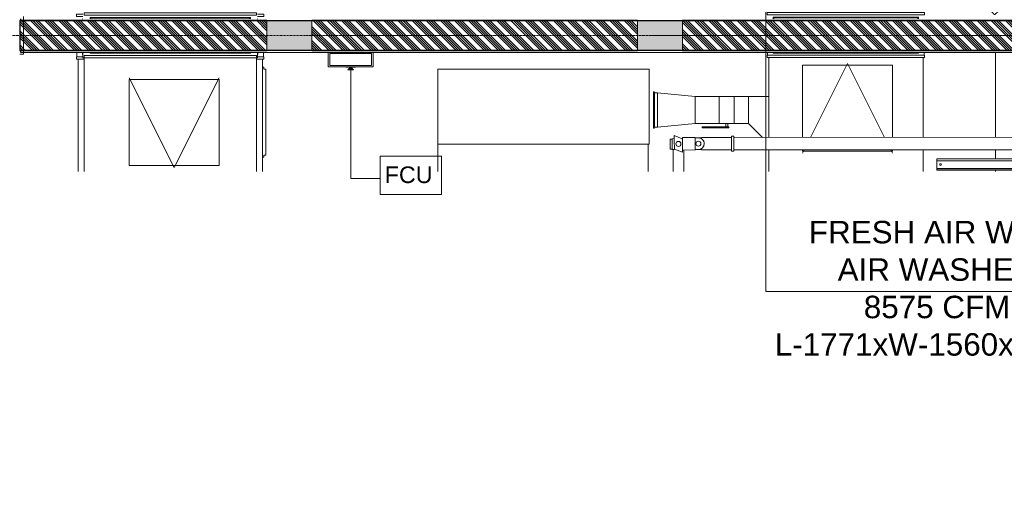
# Model space of a CAD drawing. Header units: millimetres. Extents: x -125266 to 274256, y -711690 to -301689.
# Tile 20 of 256: x -60719 to -54147, y -365212 to -362015. Entities that reach past the tile are written whole.
import ezdxf

# ---------------------------------------------------------------- set-up
doc = ezdxf.new("R2010")
doc.units = ezdxf.units.MM
doc.linetypes.add('Grid Line 1_2_', pattern=[22.225, 12.7, -3.175, 3.175, -3.175])
for name, color, linetype, lineweight in [('A-ANNO-NOTE', 8, 'Continuous', 9), ('A-GENM', 8, 'Continuous', 9), ('A-WALL', 8, 'Continuous', 18), ('A-WALL-PATT', 8, 'Continuous', 70), ('ARCH', 7, 'Continuous', 0), ('CCTV CAMERA', 5, 'Continuous', 0), ('CCTV Legend', 7, 'Continuous', 5), ('E-ELEC-FIXT', 91, 'Continuous', 9), ('HOOD', 6, 'Continuous', 0), ('HVAC', 170, 'Continuous', 5), ('M-EQPM', 8, 'Continuous', 9), ('M-HVAC-CDFF', 50, 'Continuous', 9), ('MEPTEK FA FAN', 1, 'Continuous', 9), ('MEPTEK SA DUCT', 6, 'Continuous', 9), ('MEPTEK-TEXT1', 7, 'Continuous', 30), ('P-PIPE', 3, 'Continuous', 9), ('S-COLS', 52, 'Continuous', 9), ('S-GRID', 8, 'Continuous', 9)]:
    doc.layers.add(name, color=color, linetype=linetype, lineweight=lineweight)
doc.layers.add('Model_Top', color=7, linetype='Continuous')
doc.styles.add('Arial_3', font='arial.ttf', dxfattribs={"height": 111.125})
doc.styles.add('REVAC', font='verdana.ttf', dxfattribs={"height": 50})
doc.styles.add('SA-DESIGN', font='arial.ttf')
doc.styles.get("Standard").update_dxf_attribs({"font": 'ARIALN.TTF'})
doc.styles.add('Times New Roman', font='times.ttf', dxfattribs={"height": 150})
doc.dimstyles.new('ARA-125', dxfattribs={"dimtxt": 200, "dimasz": 75, "dimexe": 0, "dimexo": 75, "dimgap": 7.5, "dimtad": 0, "dimdec": 0, "dimrnd": 5, "dimdsep": 46, "dimtxsty": 'Times New Roman', "dimblk": 'ARCHTICK', "dimcen": 56.25, "dimdle": 56.25, "dimclrd": 256, "dimclre": 256, "dimclrt": 256, "dimazin": 3, "dimtfac": 1, "dimtdec": 0, "dimtix": 1, "dimtmove": 1, "dimatfit": 3, "dimfxl": 0, "dimtolj": 1, "dimlwd": -1, "dimlwe": 0, "dimarcsym": 0})

# ---------------------------------------------------------------- blocks, each defined once
blk = doc.blocks.new('V_HVAC Clearence box - 600x600x600-17978708-Store 26 at Node L4 Level')
at = {"layer": 'M-EQPM', "color": 250, "lineweight": 13}
for p, q in [((-142.1, 172.4), (-142.1, -327)), ((1269.5, 172.4), (-142.1, 172.4)), ((1269.5, -327), (1269.5, 172.4)), ((-142.1, -327), (1269.5, -327))]:
    blk.add_line(p, q, dxfattribs=at)
blk = doc.blocks.new('DIAL-LT-NDE-ZZ-M3-M-400_rvt-1-Store 26 at Node L4 Level')
at = {"color": 250, "lineweight": 13, "rotation": 90.00000000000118}
blk.add_blockref('V_HVAC Clearence box - 600x600x600-17978708-Store 26 at Node L4 Level', (-556426.6, 139784.1), dxfattribs=at)
blk = doc.blocks.new('E_PANEL_FCU CONTROL - E_PANEL_FCU CONTROL-12034097-Store 26 at Node L4 Level')
at = {"layer": 'E-ELEC-FIXT', "color": 250, "lineweight": 13}
for p, q in [((-150, 47.3), (-150, 42.3)), ((140, 40), (-140, 40)), ((-140, 40), (-140, -40)), ((140, -40), (140, 40)), ((150, 42.3), (150, 47.3)), ((-140, -40), (140, -40))]:
    blk.add_line(p, q, dxfattribs=at)
at = {"layer": 'E-ELEC-FIXT', "color": 27, "lineweight": 13}
for p, q in [((-150, 42.3), (-150, -50)), ((150, -50), (150, 42.3)), ((-150, -50), (150, -50)), ((-33, -50), (-33, -52)), ((-16.1, -52), (-33, -52)), ((-16.1, -50), (-16.1, -52)), ((-12.9, -50), (-12.9, -52)), ((-11.5, -52), (-12.9, -52)), ((-11.5, -50), (-11.5, -52)), ((-7.2, -52), (-11.5, -52)), ((-7.2, -50), (-7.2, -52)), ((-1.2, -52), (-7.2, -52)), ((-1.2, -50), (-1.2, -52)), ((5.1, -52), (-1.2, -52)), ((5.1, -50), (5.1, -52)), ((8.6, -52), (5.1, -52)), ((8.6, -50), (8.6, -52)), ((9, -50), (9, -52)), ((13.3, -50), (13.3, -52)), ((16.5, -52), (13.3, -52)), ((16.5, -50), (16.5, -52)), ((17.1, -52), (16.5, -52)), ((17.1, -50), (17.1, -52)), ((19.2, -52), (17.1, -52)), ((19.2, -50), (19.2, -52)), ((22.9, -52), (19.2, -52)), ((22.9, -50), (22.9, -52)), ((28.2, -52), (22.9, -52)), ((28.2, -50), (28.2, -52)), ((29.8, -52), (28.2, -52)), ((29.8, -52), (29.8, -50)), ((33, -52), (29.8, -52)), ((33, -50), (33, -52))]:
    blk.add_line(p, q, dxfattribs=at)
blk = doc.blocks.new('DIAL-LT-NDE-ZZ-M3-A-100_rvt-1-Store 26 at Node L4 Level')
at = {"layer": 'A-WALL-PATT', "lineweight": 13}
h = blk.add_hatch(dxfattribs=at)
h.set_pattern_fill('FP_1', color=8, style=0, pattern_type=2)
h.set_pattern_definition([(45, (0, 0), (-47.146345, 47.146345), []), (45, (15.715, 0), (-47.146345, 47.146345), []), (45, (31.43, 0), (-47.146345, 47.146345), []), (45, (47.146, 0), (-47.146345, 47.146345), [])])
h.paths.add_polyline_path([(-556724.5, 136851.9), (-556724.4, 138502.5), (-556924.4, 138502.5), (-556924.5, 136851.9)], flags=0)
h.paths.add_polyline_path([(-556724.4, 138802.5), (-556724.2, 140975.4), (-556924.2, 140975.4), (-556924.4, 138802.5)], flags=0)
h.paths.add_polyline_path([(-556724.2, 141275.4), (-556724.1, 143575.4), (-556924.1, 143575.4), (-556924.2, 141275.4)], flags=0)
at = {"layer": 'S-COLS', "lineweight": 5}
for points in [[(-556724.2, 140975.4), (-556724.2, 141275.4), (-556924.2, 141275.4), (-556924.2, 140975.4)], [(-556724.4, 138502.5), (-556724.4, 138802.5), (-556924.4, 138802.5), (-556924.4, 138502.5)]]:
    blk.add_hatch(color=8, dxfattribs=at).paths.add_polyline_path(points, flags=0)
at = {"layer": 'A-WALL', "color": 8, "lineweight": 25}
for p, q in [((-556924.5, 136858), (-556924.1, 143572.2)), ((-556924.1, 143575.4), (-556924.2, 141275.4)), ((-556724.1, 143572.6), (-556724.5, 136857.9)), ((-556724.2, 141275.4), (-556724.1, 143575.4)), ((-556712.4, 136857.9), (-556712.1, 143574.9)), ((-556924.2, 140975.4), (-556924.4, 138802.5)), ((-556724.4, 138802.5), (-556724.2, 140975.4)), ((-556924.4, 138502.5), (-556924.5, 136851.9)), ((-556724.5, 136851.9), (-556724.4, 138502.5)), ((-556936.5, 136858), (-556924.5, 136858)), ((-556924.5, 136851.9), (-556724.5, 136851.9)), ((-556724.5, 136857.9), (-556712.4, 136857.9))]:
    blk.add_line(p, q, dxfattribs=at)
at = {"layer": 'A-WALL', "color": 8, "lineweight": 15}
for p, q in [((-556710.1, 143573.3), (-556710.3, 139211.2)), ((-556924.2, 141275.4), (-556724.2, 141275.4)), ((-556724.2, 140975.4), (-556924.2, 140975.4)), ((-556710.4, 138911.2), (-556710.5, 136876.7)), ((-556924.4, 138802.5), (-556724.4, 138802.5)), ((-556724.4, 138502.5), (-556924.4, 138502.5))]:
    blk.add_line(p, q, dxfattribs=at)
at = {"layer": 'S-COLS', "color": 8, "lineweight": 13}
for p, q in [((-556724.2, 141275.4), (-556924.2, 141275.4)), ((-556924.2, 140975.4), (-556724.2, 140975.4)), ((-556724.4, 138802.5), (-556924.4, 138802.5)), ((-556924.4, 138502.5), (-556724.4, 138502.5))]:
    blk.add_line(p, q, dxfattribs=at)
at = {"layer": 'S-COLS', "color": 8, "lineweight": 20}
for p, q in [((-556924.2, 141275.4), (-556924.2, 140975.4)), ((-556724.2, 140975.4), (-556724.2, 141275.4)), ((-556924.4, 138802.5), (-556924.4, 138502.5)), ((-556724.4, 138502.5), (-556724.4, 138802.5))]:
    blk.add_line(p, q, dxfattribs=at)
blk = doc.blocks.new('DIAL-LT-T1C-ZZ-M3-S-200_rvt-1-Store 26 at Node L4 Level')
at = {"layer": 'A-GENM', "color": 8, "lineweight": 18}
for p, q in [((-556700.6, 136876.7), (-556950.6, 136876.7)), ((-556700.6, 136851.7), (-556700.6, 136876.7))]:
    blk.add_line(p, q, dxfattribs=at)
at = {"layer": 'S-COLS', "color": 8, "lineweight": 20}
for p, q in [((-556700.6, 136876.7), (-556950.6, 136876.7)), ((-556700.6, 136851.7), (-556700.6, 136876.7))]:
    blk.add_line(p, q, dxfattribs=at)
blk = doc.blocks.new('ARCH')
at = {"layer": 'A-ANNO-NOTE', "lineweight": 5}
blk.add_hatch(color=256, dxfattribs=at).paths.add_polyline_path([(-58529.1, -362350), (-58490.1, -362350), (-58509.6, -362330.5)], flags=0)
for p, q in [((-58509.6, -362350), (-58509.6, -363077.1)), ((-58312, -362926.1), (-57903.8, -362926.1)), ((-58312, -363183), (-58312, -362926.1)), ((-57903.8, -362926.1), (-57903.8, -363183)), ((-58509.6, -363077.1), (-58312, -363077.1)), ((-57903.8, -363183), (-58312, -363183))]:
    blk.add_line(p, q)
at = {"layer": 'A-ANNO-NOTE', "color": 20, "lineweight": 5}
for p, q in [((-58509.6, -362330.5), (-58529.1, -362350)), ((-58529.1, -362350), (-58490.1, -362350)), ((-58490.1, -362350), (-58509.6, -362330.5))]:
    blk.add_line(p, q, dxfattribs=at)
at = {"layer": 'S-GRID', "linetype": 'Grid Line 1_2_'}
blk.add_line((-35587.8, -362121.7), (-61254, -362120), dxfattribs=at)
at = {"lineweight": 5, "rotation": 270}
for name in ['DIAL-LT-NDE-ZZ-M3-A-100_rvt-1-Store 26 at Node L4 Level', 'DIAL-LT-NDE-ZZ-M3-M-400_rvt-1-Store 26 at Node L4 Level']:
    blk.add_blockref(name, (-197570.7, -918945.6), dxfattribs=at)
at = {"rotation": 270}
blk.add_blockref('DIAL-LT-T1C-ZZ-M3-S-200_rvt-1-Store 26 at Node L4 Level', (-197570.7, -918945.6), dxfattribs=at)
at = {"color": 250, "lineweight": 13, "rotation": 359.9960500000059}
blk.add_blockref('E_PANEL_FCU CONTROL - E_PANEL_FCU CONTROL-12034097-Store 26 at Node L4 Level', (-58509.6, -362280.5), dxfattribs=at)
at = {"style": 'Arial_3'}
blk.add_text('FCU', height=111.12, dxfattribs=at).set_placement((-58282.3, -363106.6))
blk = doc.blocks.new('dome camera')
at = {"layer": 'CCTV CAMERA'}
blk.add_hatch(color=3, dxfattribs=at).paths.add_polyline_path([(-1802898, -38106, -0.452865), (-1802912, -38531), (-1802890, -38531, 0.531355), (-1802888, -38094)])
at = {"layer": 'CCTV CAMERA', "color": 3}
for p, q in [((-1802888, -38094), (-1802912, -38094)), ((-1802888, -38094), (-1802898, -38106)), ((-1802890, -38531), (-1802912, -38531))]:
    blk.add_line(p, q, dxfattribs=at)
for points in [[(-1802811, -38277), (-1800447, -36163)], [(-1802811, -38348), (-1800447, -40462)]]:
    blk.add_lwpolyline(points, dxfattribs=at)
for points in [[(-1803194, -38094, 25, 25, 0), (-1803091, -38094, 50, 50, 0)], [(-1803194, -38094, 25, 25, 0), (-1803194, -38531, 50, 50, 0)], [(-1803091, -38094, 25, 25, 0), (-1802888, -38094, 50, 50, 0)], [(-1803091, -38094, 25, 25, 0), (-1803091, -38531, 50, 50, 0)], [(-1803194, -38531, 25, 25, 0), (-1803091, -38531, 50, 50, 0)], [(-1803091, -38531, 25, 25, 0), (-1802888, -38531, 50, 50, 0)]]:
    blk.add_lwpolyline(points, format="xyseb", dxfattribs=at)
at = {"layer": 'CCTV CAMERA', "color": 3, "const_width": 12.9}
blk.add_lwpolyline([(-1802811, -38276, 0.402103), (-1802846, -38313, 0.401283), (-1802811, -38349, 0.401283)], format="xyb", dxfattribs=at)
at = {"layer": 'CCTV CAMERA', "color": 3}
for centre, radius, start, end in [((-1803092, -38312), 283, 309.3583, 50.6417), ((-1803037, -38312), 264, 303.8352, 55.7719)]:
    blk.add_arc(centre, radius, start, end, dxfattribs=at)
blk = doc.blocks.new('H-05')
at = {"layer": 'Model_Top', "color": 7, "insert": (-85016.1, -343348.5), "char_height": 50, "width": 825.636, "attachment_point": 7, "style": 'REVAC'}
blk.add_mtext('\\pi173.24445;Exhaust collar\\P\\pi240.68904;430 x 300\\P\\pi70.55808;1200 CFM @ 190 Pa', dxfattribs=at)
blk = doc.blocks.new('V_FCU - 1405X745X400-8455429-RCP-Store 26 at Node L4 Level')
at = {"layer": 'M-EQPM', "color": 10, "lineweight": 13}
for p, q in [((-702.5, 254), (702.5, 254)), ((-702.5, 69.8), (-702.5, 254)), ((702.5, 254), (702.5, 69.9))]:
    blk.add_line(p, q, dxfattribs=at)
blk = doc.blocks.new('V_Volume Control Damper - V_VCD-2755637-RCP-Store 26 at Node L4 Level')
at = {"layer": 'MEPTEK SA DUCT', "color": 225, "lineweight": 13}
for p, q in [((-165.1, 119.4), (-152.4, 119.4)), ((-165.1, 119.4), (-165.1, 113.1)), ((-152.4, 113.1), (-165.1, 113.1)), ((-152.4, 119.4), (0, 119.4)), ((0, 113.1), (-152.4, 113.1)), ((-6.3, 113.1), (-6.3, 90)), ((0, 119.4), (12.7, 119.4)), ((12.7, 113.1), (0, 113.1)), ((6.4, 90), (6.4, 113.1)), ((12.7, 113.1), (12.7, 119.4))]:
    blk.add_line(p, q, dxfattribs=at)
blk = doc.blocks.new('V_ACCESS PANEL IN DUCT _REMOVABLE_ - ADP _600x600_-1242892-RCP-Store 26 at Node L4 Level')
at = {"layer": 'MEPTEK SA DUCT', "color": 10, "lineweight": 13}
for p, q in [((0, 587.3), (300, -12.7)), ((0, 574.6), (0, 0)), ((0, 574.6), (600, 574.6)), ((300, -12.7), (600, 587.3)), ((600, 0), (600, 574.6)), ((0, 0), (600, 0))]:
    blk.add_line(p, q, dxfattribs=at)
blk = doc.blocks.new('V_ACCESS PANEL IN DUCT _REMOVABLE_ - ADP _300x600_-18174335-RCP-Store 26 at Node L4 Level')
at = {"layer": 'MEPTEK SA DUCT', "color": 10, "lineweight": 13}
for p, q in [((-556612.7, 138471.5), (-556612.7, 138481.8)), ((-556612.7, 138481.8), (-556600, 138481.8)), ((-556600, 138481.8), (-556600, 138494.5)), ((-556600, 138494.5), (-556025.4, 138494.5)), ((-556025.4, 138494.5), (-556025.4, 138481.8)), ((-556025.4, 138481.8), (-556012.7, 138481.8)), ((-556012.7, 138481.8), (-556012.7, 138471.5))]:
    blk.add_line(p, q, dxfattribs=at)
blk = doc.blocks.new('V_ACCESS PANEL IN DUCT _REMOVABLE_ - ADP _600x600_-V43-RCP-Store 26 at Node L4 Level')
at = {"layer": 'MEPTEK SA DUCT', "color": 10, "lineweight": 13}
for p, q in [((0, 587.3), (11.2, 564.9)), ((0, 574.6), (0, 564.9)), ((0, 574.6), (600, 574.6)), ((588.9, 565.1), (600, 587.3)), ((600, 565.1), (600, 574.6)), ((0, 481.5), (0, 0)), ((52.9, 481.5), (300, -12.7)), ((300, -12.7), (547.2, 481.7)), ((600, 0), (600, 481.7)), ((0, 0), (600, 0))]:
    blk.add_line(p, q, dxfattribs=at)
blk = doc.blocks.new('V_Fire_Damper - V_MSFD-18184307-RCP-Store 26 at Node L4 Level')
at = {"layer": 'MEPTEK SA DUCT', "color": 225, "lineweight": 13}
for p, q in [((-150, 525), (-135, 525)), ((-150, 525), (-150, -525)), ((-135, -525), (-135, 525)), ((-120, 485), (-120, -485)), ((-108.9, 485), (-120, 485)), ((-115, -480), (-115, 480)), ((-115, 480), (-108.9, 480)), ((120, 485), (115.1, 485)), ((120, -485), (120, 485)), ((135, 525), (150, 525)), ((135, 525), (135, -525)), ((150, -525), (150, 525)), ((-150, -525), (-135, -525)), ((-120, -485), (-108.9, -485)), ((-108.9, -480), (-115, -480)), ((115.2, -485), (120, -485)), ((135, -525), (150, -525))]:
    blk.add_line(p, q, dxfattribs=at)
blk = doc.blocks.new('V_HVAC Clearence box - 600x600x600-17978708-RCP-Store 26 at Node L4 Level')
at = {"layer": 'M-EQPM', "color": 10, "lineweight": 13}
for p, q in [((-142.1, 172.4), (1269.5, 172.4)), ((-142.1, -327), (-142.1, 172.4)), ((1269.5, 172.4), (1269.5, -327)), ((1269.5, -327), (-142.1, -327))]:
    blk.add_line(p, q, dxfattribs=at)
blk = doc.blocks.new('V_Fire_Damper - V_MSFD-18000017-RCP-Store 26 at Node L4 Level')
at = {"layer": 'MEPTEK SA DUCT', "color": 214, "lineweight": 13}
for p, q in [((-150, 625), (-135, 625)), ((-150, 625), (-150, 582.5)), ((-135, 582.5), (-135, 625)), ((135, 625), (150, 625)), ((135, 625), (135, 582.5)), ((150, 575), (150, 625)), ((-120, 585), (-120, 582.5)), ((120, 585), (104.2, 585)), ((120, 582.5), (120, 585)), ((-150, -582.5), (-150, -625)), ((-135, -625), (-135, -582.5)), ((-120, -582.5), (-120, -585)), ((104.3, -585), (120, -585)), ((120, -585), (120, -582.5)), ((135, -582.5), (135, -625)), ((150, -625), (150, -575)), ((-150, -625), (-135, -625)), ((135, -625), (150, -625))]:
    blk.add_line(p, q, dxfattribs=at)
blk = doc.blocks.new('V_Fire_Damper - V_MSFD-18000033-RCP-Store 26 at Node L4 Level')
at = {"layer": 'MEPTEK SA DUCT', "color": 15, "lineweight": 13}
for p, q in [((-150, 575), (-135, 575)), ((-150, 575), (-150, -575)), ((-135, -575), (-135, 575)), ((-120, 535), (-120, -535)), ((-110.7, 535), (-120, 535)), ((-115, -530), (-115, 530)), ((-115, 530), (-110.7, 530)), ((120, 535), (113.4, 535)), ((113.4, 530), (115, 530)), ((115, 530), (115, -530)), ((120, -535), (120, 535)), ((135, 575), (150, 575)), ((135, 575), (135, -575)), ((150, -575), (150, 575)), ((-150, -575), (-135, -575)), ((-120, -535), (-110.6, -535)), ((-110.6, -530), (-115, -530)), ((115, -530), (113.4, -530)), ((113.4, -535), (120, -535)), ((135, -575), (150, -575))]:
    blk.add_line(p, q, dxfattribs=at)
blk = doc.blocks.new('L_Ang_ Support1 - PIPE SUPPORT 2-V44-RCP-Store 26 at Node L4 Level')
at = {"layer": 'P-PIPE', "color": 10, "lineweight": 13}
for p, q in [((325, 37.5), (-289.6, 37.5)), ((325, 34.5), (-289.6, 34.5)), ((325, 25.9), (-289.6, 25.9)), ((325, 36.5), (325, 37.5)), ((325, 34.5), (325, 36.5)), ((325, 33.9), (325, 34.5)), ((325, 25.9), (325, 34.2)), ((325, -25.9), (325, 25.9)), ((325, -25.9), (-289.6, -25.9)), ((325, -37.5), (-289.6, -37.5)), ((325, -37.5), (325, -25.9))]:
    blk.add_line(p, q, dxfattribs=at)
for start, end in [(360, 180), (180, 0)]:
    blk.add_arc((300, 0), 6, start, end, dxfattribs=at)
blk = doc.blocks.new('FIREFIGHTING PIPE SUPPORT_0001 - DRAIN PIPE SUPPOR-100-18079923-RCP-Store 26 at Node L4 Level')
at = {"layer": 'M-EQPM', "color": 10, "lineweight": 13}
for p, q in [((-7.6, 50.4), (7.4, 50.4)), ((7.4, 50.4), (-7.6, 50.4)), ((-7.6, -50.4), (-7.6, 50.4)), ((7.4, -50.4), (7.4, 50.4)), ((7.4, -50.4), (-7.6, -50.4)), ((-7.6, -50.4), (7.4, -50.4))]:
    blk.add_line(p, q, dxfattribs=at)
blk = doc.blocks.new('V_Wire Mesh - 200X200-4570859-RCP-Store 26 at Node L4 Level')
at = {"layer": 'M-HVAC-CDFF', "color": 10, "lineweight": 13}
for p, q in [((-556447.7, 141089.6), (-556449.3, 141089.6)), ((-556449.3, 141089.6), (-556449.3, 141083.3)), ((-556449.3, 141083.3), (-556204.8, 141083.3)), ((-556447.7, 141084.8), (-556447.7, 141089.6)), ((-556206.4, 141084.8), (-556447.7, 141084.8)), ((-556418.1, 141084.8), (-556418.1, 141089.6)), ((-556416.6, 141089.6), (-556416.6, 141084.8)), ((-556236.6, 141089.6), (-556236.6, 141084.8)), ((-556235, 141089.6), (-556235, 141084.8)), ((-556206.4, 141089.6), (-556206.4, 141084.8)), ((-556204.8, 141089.6), (-556206.4, 141089.6)), ((-556204.8, 141083.3), (-556204.8, 141089.6))]:
    blk.add_line(p, q, dxfattribs=at)
blk = doc.blocks.new('A$C6072246C')
at = {"layer": 'MEPTEK SA DUCT', "color": 225, "lineweight": 13}
for p, q in [((462.7, -6468), (482.5, -6468)), ((497.5, -6475.5), (1030.5, -6475.5)), ((1113.9, -6475.5), (1259.3, -6475.5)), ((482.5, -7513), (462.6, -7513)), ((497.5, -7505.5), (1030.7, -7505.5)), ((757.7, -7640.5), (757.7, -7505.5)), ((1030.7, -7547.5), (937.7, -7640.5)), ((1114.1, -7505.5), (1259.3, -7505.5)), ((937.7, -7640.5), (757.7, -7640.5)), ((757.7, -7735.6), (757.7, -7640.5)), ((937.7, -7640.5), (757.7, -7640.5)), ((937.7, -7735.6), (937.7, -7640.5)), ((757.7, -7835.6), (757.7, -7735.6)), ((757.7, -7735.6), (937.7, -7735.6)), ((757.7, -7735.6), (937.7, -7735.6)), ((937.7, -7735.6), (937.7, -7835.6)), ((937.7, -7835.6), (757.7, -7835.6)), ((937.7, -7835.6), (757.7, -7835.6)), ((757.7, -7997.5), (757.7, -7835.6)), ((937.7, -7997.5), (937.7, -7835.6)), ((757.7, -7997.5), (732.7, -8247.5)), ((757.7, -7997.5), (937.7, -7997.5)), ((937.7, -7997.5), (757.7, -7997.5)), ((962.7, -8247.5), (937.7, -7997.5)), ((962.7, -8247.5), (732.7, -8247.5)), ((732.7, -8267.5), (732.7, -8247.5)), ((732.7, -8247.5), (962.7, -8247.5)), ((732.7, -8267.5), (962.7, -8267.5)), ((962.7, -8267.5), (962.7, -8247.5))]:
    blk.add_line(p, q, dxfattribs=at)
at = {"layer": 'MEPTEK SA DUCT', "color": 214, "lineweight": 13}
for p, q in [((462.4, -10878.1), (493.1, -10878.1)), ((508.1, -10885.6), (1259.3, -10885.6)), ((493.1, -12123.1), (462.3, -12123.1)), ((508.1, -12115.6), (1259.3, -12115.6))]:
    blk.add_line(p, q, dxfattribs=at)
at = {"layer": 'MEPTEK SA DUCT', "color": 15, "lineweight": 13}
for p, q in [((462.4, -10918.1), (499, -10918.1)), ((499, -10918.1), (499, -12083.1)), ((499, -10925.6), (499, -12075.6)), ((499, -10925.6), (1259.3, -10925.6)), ((499, -12083.1), (462.3, -12083.1)), ((499, -12075.6), (1259.3, -12075.6))]:
    blk.add_line(p, q, dxfattribs=at)
at = {"layer": 'P-PIPE', "color": 31, "lineweight": 13}
for p, q in [((1030.7, -7738.3), (1030.3, -5748)), ((1113.7, -5768.8), (1114.1, -7738.3)), ((1030.7, -7954.1), (1030.7, -7753.3)), ((1114.1, -7753.3), (1114.1, -7954.1)), ((1055.7, -7939.6), (1055.7, -7936.9)), ((1089.1, -7936.7), (1089.1, -7939.3)), ((1032.5, -8081.9), (1031.3, -7996.3)), ((1039.3, -7954.7), (1038.8, -7954.7)), ((1038.8, -7955.1), (1038.8, -7954.7)), ((1106.1, -7953.8), (1105.6, -7953.8)), ((1106.1, -7953.8), (1106.1, -7954.1)), ((1114.7, -7995.2), (1115.9, -8080.8)), ((1039.3, -8082.2), (1018.9, -8136.4)), ((1039.3, -8082.2), (1049.7, -8082)), ((1098.7, -8081.4), (1129.9, -8080.9)), ((1129.9, -8080.9), (1109.5, -8135.2)), ((1115.8, -8072.6), (1259.3, -8072.6)), ((1130.1, -8080.3), (1115.9, -8080.5)), ((1129.9, -8080.9), (1130.1, -8080.3)), ((1018.9, -8136.4), (1064.1, -8135.8)), ((1039.4, -8149.9), (1039.2, -8136.2)), ((1085.7, -8135.5), (1109.5, -8135.2)), ((1108.4, -8149.1), (1108.6, -8163.3)), ((1110.6, -8134.8), (1110.8, -8149)), ((1259.3, -8144), (1110.7, -8144)), ((1042, -8164.2), (1041.8, -8150))]:
    blk.add_line(p, q, dxfattribs=at)
at = {"layer": 'P-PIPE', "color": 1, "lineweight": 13}
for p, q in [((1030.4, -5990.9), (462.7, -5990.9)), ((1174.9, -5990.9), (1113.8, -5990.9)), ((1259.3, -5990.9), (1249.9, -5990.9))]:
    blk.add_line(p, q, dxfattribs=at)
at = {"layer": 'P-PIPE', "color": 31, "lineweight": 13, "flags": 128}
for points in [[(1033.2, -7954.6), (1033.3, -7966.8), (1033.4, -7974.4), (1033.4, -7975.4)], [(1033.7, -7996.3), (1033.6, -7984), (1033.5, -7976.5), (1033.4, -7975.4)], [(1112, -7974.4), (1112, -7970.4), (1111.8, -7959.9), (1111.7, -7954.2)], [(1112, -7974.4), (1112.1, -7978.4), (1112.2, -7988.8), (1112.3, -7995.2)]]:
    blk.add_lwpolyline(points, dxfattribs=at)
at = {"layer": 'P-PIPE', "color": 31, "lineweight": 13}
for centre, radius, start, end in [((1072.7, -7974.9), 39.3, 90.78308, 180.78308), ((1072.7, -7974.9), 39.3, 0.78308, 90.78308), ((1072.7, -7974.9), 39.3, 168.91452, 180.78308), ((1072.7, -7974.9), 39.3, 157.08829, 165.30928), ((1072.7, -7974.9), 39.3, 149.66798, 152.92184), ((1072.7, -7974.9), 16.7, 0, 180), ((1072.7, -7974.9), 16.7, 180, 0), ((1072.7, -7974.9), 39.3, 28.65708, 31.89818), ((1072.7, -7974.9), 39.3, 16.2693, 24.49144), ((1072.7, -7974.9), 39.3, 0.78308, 12.66117), ((1074.5, -8108.3), 16.7, 0, 180), ((1074.5, -8108.3), 16.7, 180, 0)]:
    blk.add_arc(centre, radius, start, end, dxfattribs=at)
for centre, major_axis, start_param, end_param in [((1072.4, -7954.1), (41.7, 0), 3.131493, 3.667697), ((1073, -7995.8), (41.7, 0.6), 3.141593, 4.712389), ((1073, -7995.8), (41.7, 0.6), 2.816804, 3.141593), ((1072.4, -7954.1), (39.3, 0.5), 2.572246, 3.141593), ((1072.4, -7954.1), (39.3, 0.5), 3.141593, 3.684654), ((1073, -7995.8), (39.3, 0.5), 3.141593, 3.665191), ((1072.4, -7954.1), (41.7, 0), 2.478437, 2.602184), ((1073, -7995.8), (41.7, 0.6), 4.712389, 6.283185), ((1072.4, -7954.1), (39.3, 0.5), 0.415132, 0.569727), ((1072.4, -7954.1), (39.3, 0.5), 5.740124, 5.880497), ((1073, -7995.8), (39.3, 0.5), 5.759587, 6.283185), ((1072.4, -7954.1), (41.7, 0), 5.773933, 6.273086), ((1073, -7995.8), (41.7, 0.6), 0, 0.324788), ((1072.4, -7954.1), (41.7, 0), 6.273086, 6.283185), ((1074.2, -8081.4), (41.7, 0.6), 3.141593, 4.712389), ((1074.2, -8081.4), (41.7, 0.6), 4.712389, 6.283185), ((1074.9, -8135.3), (35.7, 0.5), 4.402448, 4.712389), ((1074.9, -8135.3), (35.7, 0.5), 4.712389, 5.02233), ((1075.1, -8149.5), (35.7, 0.5), 4.712389, 6.283185), ((1074.9, -8135.3), (35.7, 0.5), 6.070668, 6.283185), ((1074.9, -8135.3), (35.7, 0.5), 0, 0.211419), ((1075.1, -8149.5), (35.7, 0.5), 3.141593, 4.712389), ((1075.3, -8163.7), (33.3, 0.5), 3.141593, 4.712389), ((1075.3, -8163.7), (33.3, 0.5), 4.712389, 6.283185)]:
    blk.add_ellipse(centre, major_axis=major_axis, ratio=0.01, start_param=start_param, end_param=end_param, dxfattribs=at)
at = {"color": 190, "lineweight": 13}
for name, p, rotation in [('L_Ang_ Support1 - PIPE SUPPORT 2-V44-RCP-Store 26 at Node L4 Level', (1212.4, -6058.4), 269.9962653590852), ('V_ACCESS PANEL IN DUCT _REMOVABLE_ - ADP _600x600_-V43-RCP-Store 26 at Node L4 Level', (549, -6679.1), 269.9957669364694), ('FIREFIGHTING PIPE SUPPORT_0001 - DRAIN PIPE SUPPOR-100-18079923-RCP-Store 26 at Node L4 Level', (1072, -7745.9), 270.0106035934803), ('V_HVAC Clearence box - 600x600x600-17978708-RCP-Store 26 at Node L4 Level', (748.1, -9573), 90.00000000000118), ('V_FCU - 1405X745X400-8455429-RCP-Store 26 at Node L4 Level', (1329.2, -9012.6), 89.9966717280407), ('V_ACCESS PANEL IN DUCT _REMOVABLE_ - ADP _600x600_-1242892-RCP-Store 26 at Node L4 Level', (1219.4, -11774.2), 89.99999999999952)]:
    blk.add_blockref(name, p, dxfattribs=dict(at, rotation=rotation))
at = {"color": 190, "lineweight": 13, "extrusion": (0, 0, -1)}
for name, p, rotation in [('V_Fire_Damper - V_MSFD-18184307-RCP-Store 26 at Node L4 Level', (-347.5, -6990.5), 180), ('V_Volume Control Damper - V_VCD-2755637-RCP-Store 26 at Node L4 Level', (-847.7, -7785.6), 89.99999999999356), ('V_Fire_Damper - V_MSFD-18000017-RCP-Store 26 at Node L4 Level', (-358.1, -11500.6), 180), ('V_Fire_Damper - V_MSFD-18000033-RCP-Store 26 at Node L4 Level', (-349, -11500.6), 180)]:
    blk.add_blockref(name, p, dxfattribs=dict(at, rotation=rotation))
at = {"color": 190, "lineweight": 13}
for name in ['V_Wire Mesh - 200X200-4570859-RCP-Store 26 at Node L4 Level', 'V_ACCESS PANEL IN DUCT _REMOVABLE_ - ADP _300x600_-18174335-RCP-Store 26 at Node L4 Level']:
    blk.add_blockref(name, (557174.7, -149357.1), dxfattribs=at)
blk = doc.blocks.new('_ArchTick')
at = {"color": 0, "linetype": 'ByBlock', "const_width": 0.15}
blk.add_lwpolyline([(-0.5, -0.5), (0.5, 0.5)], dxfattribs=at)

msp = doc.modelspace()

# ---------------------------------------------------------------- block references
at = {"layer": 'ARCH'}
msp.add_blockref('ARCH', (0, 0), dxfattribs=at)
at = {"layer": 'CCTV Legend', "lineweight": 0, "xscale": -0.2940609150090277, "yscale": 0.2940609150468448, "zscale": 0.2940609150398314, "rotation": 312.6805012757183}
msp.add_blockref('dome camera', (-405343.1, 35508.4, 0), dxfattribs=at)
at = {"layer": 'HOOD', "rotation": 271.0878048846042}
msp.add_blockref('H-05', (286490.7, -428879.1), dxfattribs=at)
at = {"layer": 'HVAC', "rotation": 270}
msp.add_blockref('A$C6072246C', (-48213.7, -361770.8), dxfattribs=at)

# ---------------------------------------------------------------- texts
at = {"layer": 'MEPTEK FA FAN', "insert": (-54595.6, -363810.3), "char_height": 150, "width": 2108.04, "attachment_point": 5, "style": 'SA-DESIGN'}
msp.add_mtext('FRESH AIR WITH \\PAIR WASHER \\P8575 CFM\\PL-1771xW-1560xH-795', dxfattribs=at)
at = {"layer": 'MEPTEK-TEXT1', "char_height": 350, "attachment_point": 1}
for s, insert, width in [('{\\fCalibri|b0|i0|c0|p34;\\H1.28571x;\\C1;GENERAL GUIDELINES-HVAC :\\P\\fArial Narrow|b0|i0|c0|p34;\\H0.88889x;\\C256;\\P\\fCalibri|b0|i0|c0|p34;\\C4;DUCTING :\\H0.875x;\\P\\pi-1050,l1050,t1050;\\C256;1.^IDUCTING SHALL BE IN ACCORDANCE WITH IS 655, GALVANIZED IRON SHEET TO BE USED FOR ALL DUCTING WORKS. THERMAL INSULATION ON DUCTS SHALL BE 19 MM THICK. CLOSED CELL CLASS “O” BS 476 PART 6-7 FM APPROVED NITRILE RUBBER ELASTOMERIC INSULATION THERMAL CONDUCTIVITY 0.033 WATTS PER METER-KELVIN (W/(M.K)) AT 0°C FOR AIR CONDITIONING DUCTING. \\P2.^ITHERMAL INSULATION ON KITCHEN EXHAUST DUCTING SHALL BE 80 MM THICK ALUMINUM FOIL FACED RESIN BONDED FIBRE GLASS WOOL OF DENSITY NOT LESS THAN 48 KG/M3.\\P3.^ITHERMAL INSULATION ON FRESH AIR, SUPPLY AIR AND RETURN AIR SHALL BE 19MM THICK CLOSED CELL ANTI-MICROBIAL CLASS “O” BS 476 AND PART 6 & 7 FM APPROVED NITRILE RUBBER ELASTOMERIC INSULATION THERMAL CONDUCTIVITY 0.033 WATTS PER METER-KELVIN (W/ (M\\fArial|b0|i0|c0|p34;.\\fCalibri|b0|i0|c0|p34;K)) AT 0°C.\\P4.^IAPPROPRIATE NUMBER OF TRAP DOORS SHALL BE PROVIDED IN KITCHEN EXHAUST DUCTING FOR OIL/GREASE CLEANING PURPOSE.\\P5.^IDUCTING INSTALLATION WITH RESPECT TO FRESH AIR INTAKE, KITCHEN EXHAUST OUT FROM LOCATION UP TO LOUVERS AT FAÇADE SHALL BE IN THE SCOPE OF CONCESSIONER INCLUDING AIR WASHER, EXHAUST FAN SECTION DRY SCRUBBER ETC.\\P6.^IEACH AND EVERY KITCHEN EXHAUST HOOD SHOULD BE EQUIPPED WITH UL LISTED, WET CHEMICAL BASED, MECHANICALLY OPERATED, AUTOMATIC FIRE SUPPRESSION SYSTEM. SEPARATE DRAWING TO BE SUBMITTED FOR HOOD SUPPRESSION SYSTEM.\\P7.^ISUPPORTING OF DUCTING TO BE DONE WITH USING ANGLE 50X 50 X 5MM AND TIE ROD OF SIZE MINIMUM 10 MM DIA/ AS PER DUCT SIZE.\\P8.^IPOST COMPLETION OF ONSITE WORK, CONCESSIONAIRE HAS TO SHARE TESTING AND COMMISSIONING REPORT WITH DIAL.\\P9.^IINTEGRATION WITH FIRE ALARM SYSTEM, SO THAT AHU GET SWITCHED OFF IN CASE OF ANY FIRE INCIDENT.\\P10.^IFOR EQUIPMENT PLACEMENT STRUCTURAL DETAILS TO BE APPROVED BY STRUCTURAL CONSULTANT AND SAME TO BE SHARE WITH DIAL.\\P11.^ITRAP DOOR WITH PROPER ACCESS TO BE PROVIDED FOR FILTER AND COPPER COIL CLEANING.\\P12.^IKITCHEN VENTILATION SHALL COMPLY TO NFPA 96 GUIDELINE.}', (-102876.1, -301696.9), 28043.429), ('{\\fCalibri|b0|i0|c0|p34;\\H1.28571x;\\C1;CHILLED WATER PIPING:-\\H0.77778x;\\P\\pi-1050,l1050,t1050;\\C256;1.^ICHILLED WATER PIPING SHALL BE CONFIRMING TO IS:1239 PART I CLASS ‘C’ HEAVY AND FITTING SHALL BE CONFORMING TO ASTM A-105,3000LBS SOCKET WELD END (UP TO 50MM) & 1S:1239 PART-II HEAVY/ASTM A-234 WPB, GR.B BUTT WELD FITTING ( ABOVE 50NB PIPE SIZE)\\P2.^IPIPING CONNECTION SHOULD BE SOCKET WELDED UP TO 50NB SIZE AND SHALL BE BUTT WELD ABOVE 50NB PIPE SIZE. PIPE FLANGES SHOULD BE CONFIRMING TO ASTM A-105 # 150 SORF AND FLANGE DIMENSION SHOULD BE IN ACCORDANCE WITH ASME/ANSI B 16.5 (150 SORF), FITTING TO FITTING WELDING IS NOT ALLOWED. NOZZLE CONNECTIONS/THREDOLETS/WELDOLETS ARE NOT ALLOWED BY PUNCTURING THE PIPE. ONLY EQUAL/UNEQUAL TEE’S SHALL BE USED FOR BRANCH CONNECTION FROM HEADER. SOCKET WELD END TEE SHOULD BE USED FOR BRANCH CONNECTION (UP-TO -50NB PIPE SIZE) W.R.T TO PRESSURE GAUGE/TEMPERATURE GAUGE/AIR VENT/DRAIN POINT ETC.\\P3.^IPOST INSTALLATION CLEARANCE BY DIAL, CHW PIPING SHALL BE TESTED @15KGF/CM2 HYDROSTATICS PRESSURE FOR 24HRS HOLD TIME AND TESTING SHOULD BE WITNESSED TO DIAL TEAM.\\P4.^ITHERMAL INSULATION ON CHW AND CONDENSATE DRAIN PIPING LINE SHALL BE 25MM THICK. CLOSED CELL ANTI-MICROBIAL CLASS “O” BS 476 AND PART 6 & 7 FM APPROVED NITRILE RUBBER ELASTOMERIC INSULATION THERMAL CONDUCTIVITY 0.033 WATTS PER METER-KELVIN (W/ (M\\fArial|b0|i0|c0|p34;⋅\\fCalibri|b0|i0|c0|p34;K)) AT 0°C.\\P5.^ICONDENSATE DRAIN PIPING SHALL BE COMPLYING TO IS 4985 CLASS 3 UPVC PIPE. SOLVENT CEMENT COMPLYING WITH ASTM D2564 SHALL BE USED FOR JOINTS.\\P6.^IFOR CEILING SUSPENDED CHILLED WATER PIPE:  PIPE SHOULD BE HANGED WITH TIE ROD OF SIZE MINIMUM 10 MM DIA.}', (-102709, -319968), 24849.354)]:
    msp.add_mtext(s, dxfattribs=dict(at, insert=insert, width=width))

# ---------------------------------------------------------------- leaders
at = {"layer": 'MEPTEK FA FAN'}
msp.add_leader([(-55737.5, -361019, -1.1), (-55737.5, -363831.8, -1.1), (-53814.5, -363831.8, -1.1)], dimstyle='ARA-125', override={"dimtxt": 150, "dimasz": 150}, dxfattribs=at)

doc.saveas('drawing.dxf')
